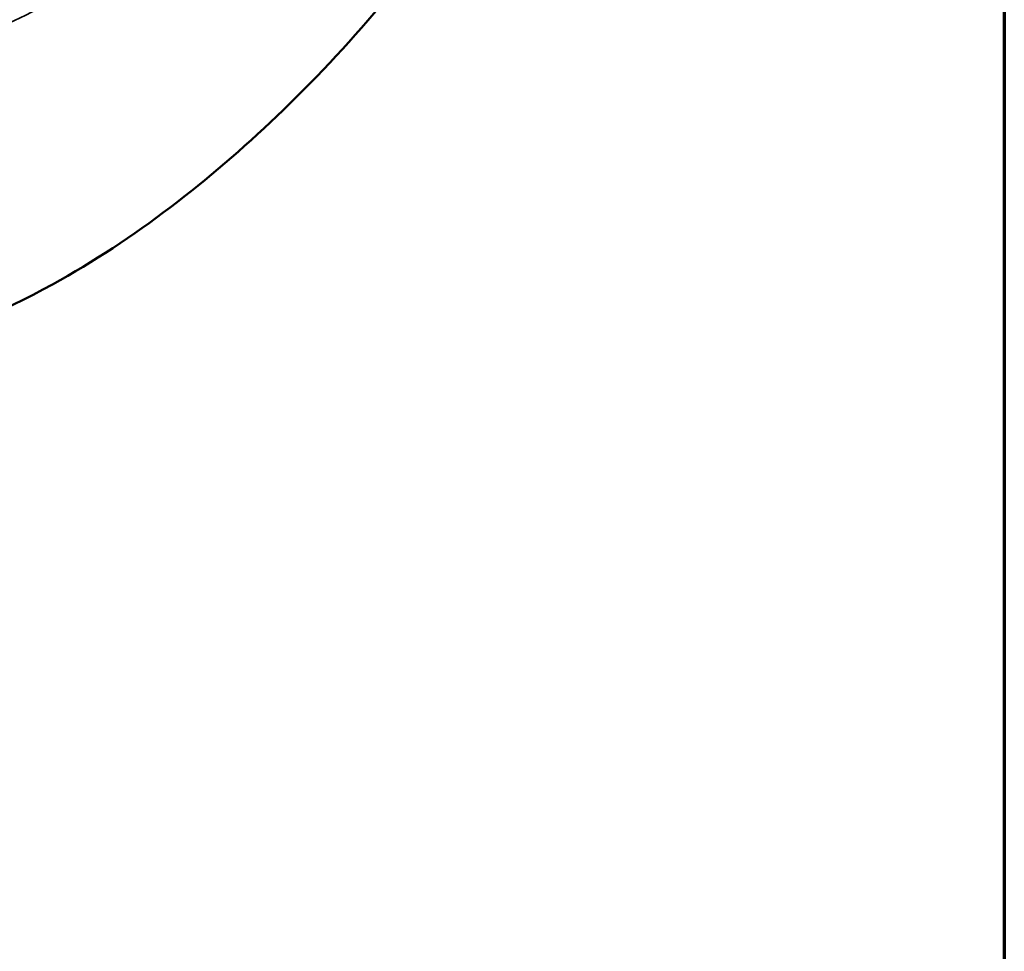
# Model space of a CAD drawing. Header units: millimetres. Extents: x 0 to 594, y 0 to 420.
# Tile 19 of 22: x 550 to 574, y 66 to 89. Entities that reach past the tile are written whole.
import ezdxf

# ---------------------------------------------------------------- set-up
doc = ezdxf.new("R2010")
doc.units = ezdxf.units.MM
doc.header["$LTSCALE"] = 2
for name, color, linetype, lineweight in [('Border (ISO)', 7, 'Continuous', 70), ('Visible (ISO)', 7, 'Continuous', 50), ('Visible Narrow (ISO)', 7, 'Continuous', 35)]:
    doc.layers.add(name, color=color, linetype=linetype, lineweight=lineweight)

# ---------------------------------------------------------------- blocks, each defined once
blk = doc.blocks.new('図面枠 既定の図面枠')
at = {"layer": 'Border (ISO)', "flags": 128}
blk.add_lwpolyline([(10, 10), (10, 200), (287, 200), (287, 10), (10, 10)], dxfattribs=at)

msp = doc.modelspace()

# ---------------------------------------------------------------- linework, layer by layer
at = {"layer": 'Visible (ISO)'}
msp.add_open_spline([(562.221, 97.597), (562.221, 96.524), (562.058, 95.361), (561.395, 93.275), (560.939, 92.323), (559.87, 90.594), (559.277, 89.801), (557.857, 88.092), (557.007, 87.196), (554.466, 84.769), (552.63, 83.327), (549.351, 81.52), (547.979, 80.954), (545.613, 80.145), (544.63, 79.856), (542.744, 79.23), (541.758, 78.879), (537.872, 77.452), (534.908, 76.275), (529.889, 74.47), (527.936, 73.771), (525.949, 72.923)], degree=3, knots=[0, 0, 0, 0, 0.36327, 0.36327, 0.680504, 0.680504, 0.974046, 0.974046, 1.353882, 1.353882, 2.060051, 2.060051, 2.498862, 2.498862, 2.87322, 2.87322, 3.267976, 3.267976, 4.45231, 4.45231, 5.247447, 5.247447, 5.247447, 5.247447], dxfattribs=at)
at = {"layer": 'Visible Narrow (ISO)'}
msp.add_open_spline([(562.221, 97.597), (562.221, 97.483), (562.146, 97.362), (561.995, 97.238), (561.652, 96.955), (560.914, 96.661), (559.863, 95.802), (558.963, 95.065), (557.834, 93.913), (556.666, 92.929), (555.489, 91.939), (554.273, 91.12), (552.935, 90.365), (551.554, 89.586), (550.043, 88.875), (548.564, 88.17), (547.087, 87.466), (545.641, 86.77), (544.229, 85.955), (542.794, 85.126), (541.394, 84.176), (539.965, 83.288), (538.564, 82.417), (537.135, 81.606), (535.702, 80.826), (534.283, 80.054), (532.86, 79.312), (531.438, 78.569), (530.243, 77.946), (529.048, 77.323), (527.856, 76.682)], degree=3, knots=[0.1374957, 0.1374957, 0.1374957, 0.1374957, 0.182957, 0.182957, 0.182957, 0.2862952, 0.2862952, 0.2862952, 0.3748498, 0.3748498, 0.3748498, 0.4640566, 0.4640566, 0.4640566, 0.5561033, 0.5561033, 0.5561033, 0.6480442, 0.6480442, 0.6480442, 0.7414635, 0.7414635, 0.7414635, 0.8331203, 0.8331203, 0.8331203, 0.9238269, 0.9238269, 0.9238269, 1, 1, 1, 1], dxfattribs=at)

# ---------------------------------------------------------------- block references
at = {"xscale": 2, "yscale": 2, "zscale": 2}
msp.add_blockref('図面枠 既定の図面枠', (0, 0), dxfattribs=at)

doc.saveas('drawing.dxf')
